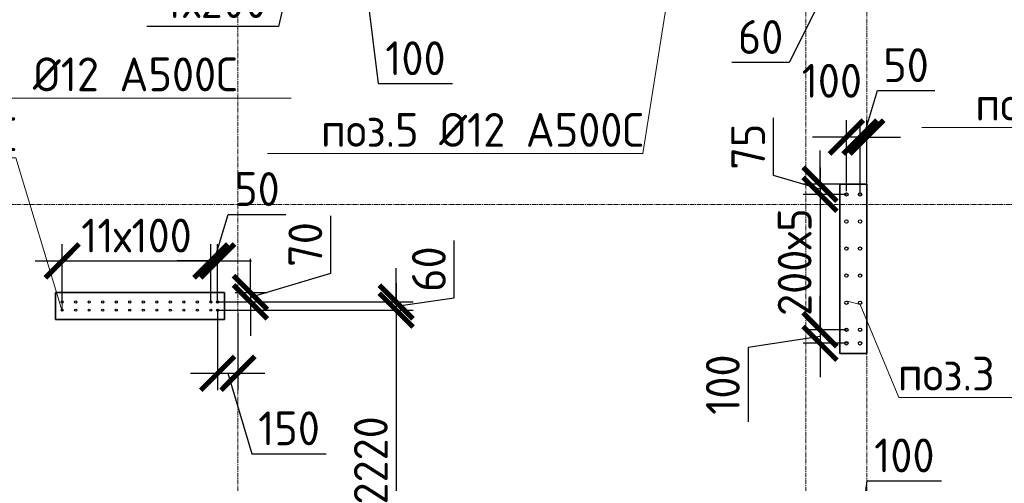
# Model space of a CAD drawing. Header units: millimetres. Extents: x 349531 to 1063351, y -131924 to 96186.
# Tile 193 of 230: x 980495 to 987777, y 47502 to 50927. Entities that reach past the tile are written whole.
import ezdxf
from ezdxf import colors
from ezdxf.entities.mleader import LeaderData, LeaderLine
from ezdxf.math import Vec2, Vec3

# ---------------------------------------------------------------- set-up
doc = ezdxf.new("R2010")
doc.units = ezdxf.units.MM
doc.linetypes.add('______5', pattern=[1100, 800, -100, 100, -100])
doc.linetypes.add('осевая', pattern=[50.8, 31.75, -6.35, 6.35, -6.35])
for name, color, linetype, lineweight in [('1 Стены', 3, 'Continuous', 30), ('Конструкции 0.5', 5, 'Continuous', 50), ('Оси', 40, '______5', 18), ('подоснова', 151, 'Continuous', 5), ('РАЗМЕРЫ', 1, 'Continuous', 9)]:
    doc.layers.add(name, color=color, linetype=linetype, lineweight=lineweight)
doc.layers.add('Колонна_ бетон', color=7, linetype='Continuous', lineweight=50, true_color=0xb4b496)
doc.styles.add('GOST-2.304_Type-B', font='GOST_Common.ttf')
doc.dimstyles.new('СПДС', dxfattribs={"dimscale": 100, "dimtxt": 2.5, "dimasz": 2.5, "dimexe": 1.25, "dimexo": 0, "dimtad": 1, "dimdec": 0, "dimtxsty": 'GOST-2.304_Type-B', "dimblk": 'ARCHTICK', "dimcen": 2.5, "dimdle": 2, "dimadec": 0, "dimazin": 2, "dimtfac": 0.75, "dimtdec": 0, "dimtmove": 1, "dimatfit": 3, "dimfxl": 1, "dimtolj": 1, "dimarcsym": 1})

# ---------------------------------------------------------------- blocks, each defined once
blk = doc.blocks.new('_ArchTick')
at = {"color": 0, "linetype": 'ByBlock', "const_width": 0.15}
blk.add_lwpolyline([(-0.5, -0.5), (0.5, 0.5)], dxfattribs=at)
blk = doc.blocks.new('*D57')
at = {"layer": 'DEFPOINTS', "color": 0, "transparency": 16777216}
for p in [(981909.4, 49144.9), (980809.4, 48841.7, -360), (981909.4, 48841.7, -360)]:
    blk.add_point(p, dxfattribs=at)
at = {"layer": 'РАЗМЕРЫ', "color": 0, "lineweight": -2, "transparency": 16777216}
for p, q in [((980809.4, 48841.7), (980809.4, 49269.9)), ((981909.4, 48841.7), (981909.4, 49269.9)), ((980609.4, 49144.9), (982109.4, 49144.9))]:
    blk.add_line(p, q, dxfattribs=at)
at = {"layer": 'РАЗМЕРЫ', "color": 0, "lineweight": -2, "transparency": 16777216, "xscale": 250, "yscale": 250, "zscale": 250, "rotation": 180}
blk.add_blockref('_ArchTick', (980809.4, 49144.9), dxfattribs=at)
at = {"layer": 'РАЗМЕРЫ', "color": 0, "lineweight": -2, "transparency": 16777216, "xscale": 250, "yscale": 250, "zscale": 250}
blk.add_blockref('_ArchTick', (981909.4, 49144.9), dxfattribs=at)
at = {"layer": 'РАЗМЕРЫ', "color": 0, "transparency": 16777216, "insert": (981359.4, 49332.4), "char_height": 250, "attachment_point": 5, "style": 'GOST-2.304_Type-B'}
blk.add_mtext('\\A1;11х100', dxfattribs=at)
blk = doc.blocks.new('*D58')
at = {"layer": 'DEFPOINTS', "color": 0, "transparency": 16777216}
for p in [(981959.4, 49144.9), (981909.4, 48869.4), (981959.4, 48841.7, -360)]:
    blk.add_point(p, dxfattribs=at)
at = {"layer": 'РАЗМЕРЫ', "color": 0, "lineweight": -2, "transparency": 16777216}
for p, q in [((981934.4, 49144.9), (982037.5, 49488.7)), ((982037.5, 49488.7), (982462.5, 49488.7)), ((981909.4, 48869.4), (981909.4, 49269.9)), ((981959.4, 48841.7), (981959.4, 49269.9)), ((981909.4, 49144.9), (981659.4, 49144.9)), ((981909.4, 49144.9), (981959.4, 49144.9)), ((981909.4, 49144.9), (981959.4, 49144.9)), ((981959.4, 49144.9), (982209.4, 49144.9))]:
    blk.add_line(p, q, dxfattribs=at)
at = {"layer": 'РАЗМЕРЫ', "color": 0, "lineweight": -2, "transparency": 16777216, "xscale": 250, "yscale": 250, "zscale": 250}
blk.add_blockref('_ArchTick', (981909.4, 49144.9), dxfattribs=at)
at = {"layer": 'РАЗМЕРЫ', "color": 0, "lineweight": -2, "transparency": 16777216, "xscale": 250, "yscale": 250, "zscale": 250, "rotation": 180}
blk.add_blockref('_ArchTick', (981959.4, 49144.9), dxfattribs=at)
at = {"layer": 'РАЗМЕРЫ', "color": 0, "transparency": 16777216, "insert": (982250, 49676.2), "char_height": 250, "attachment_point": 5, "style": 'GOST-2.304_Type-B'}
blk.add_mtext('\\A1;50', dxfattribs=at)
blk = doc.blocks.new('*D59')
at = {"layer": 'DEFPOINTS', "color": 0, "transparency": 16777216}
for p in [(982088.4, 48911.4), (981959.4, 48841.7), (982201.6, 48841.7)]:
    blk.add_point(p, dxfattribs=at)
at = {"layer": 'РАЗМЕРЫ', "color": 0, "lineweight": -2, "transparency": 16777216}
for p, q in [((982795.4, 49054.7), (982795.4, 49478.5)), ((982201.6, 48911.4), (982201.6, 49161.4)), ((982201.6, 48876.5), (982795.4, 49054.7)), ((982088.4, 48911.4), (982326.6, 48911.4)), ((982201.6, 48911.4), (982201.6, 48841.7)), ((982201.6, 48911.4), (982201.6, 48841.7)), ((981959.4, 48841.7), (982326.6, 48841.7)), ((982201.6, 48841.7), (982201.6, 48591.7))]:
    blk.add_line(p, q, dxfattribs=at)
at = {"layer": 'РАЗМЕРЫ', "color": 0, "lineweight": -2, "transparency": 16777216, "xscale": 250, "yscale": 250, "zscale": 250}
for p, rotation in [((982201.6, 48911.4), 270), ((982201.6, 48841.7), 90)]:
    blk.add_blockref('_ArchTick', p, dxfattribs=dict(at, rotation=rotation))
at = {"layer": 'РАЗМЕРЫ', "color": 0, "transparency": 16777216, "insert": (982607.9, 49266.6), "char_height": 250, "attachment_point": 5, "rotation": 90, "style": 'GOST-2.304_Type-B'}
blk.add_mtext('\\A1;70', dxfattribs=at)
blk = doc.blocks.new('*D60')
at = {"layer": 'DEFPOINTS', "color": 0, "transparency": 16777216}
for p in [(982036.8, 48841.7), (981959.4, 48781.4, -360), (983279.5, 48781.4)]:
    blk.add_point(p, dxfattribs=at)
at = {"layer": 'РАЗМЕРЫ', "color": 0, "lineweight": -2, "transparency": 16777216}
for p, q in [((983709, 48872.1), (983709, 49297.1)), ((983279.5, 48841.7), (983279.5, 49091.7)), ((983279.5, 48811.5), (983709, 48872.1)), ((982036.8, 48841.7), (983404.5, 48841.7)), ((983279.5, 48841.7), (983279.5, 48781.4)), ((983279.5, 48841.7), (983279.5, 48781.4)), ((981959.4, 48781.4), (983404.5, 48781.4)), ((983279.5, 48781.4), (983279.5, 48531.4))]:
    blk.add_line(p, q, dxfattribs=at)
at = {"layer": 'РАЗМЕРЫ', "color": 0, "lineweight": -2, "transparency": 16777216, "xscale": 250, "yscale": 250, "zscale": 250}
for p, rotation in [((983279.5, 48841.7), 270), ((983279.5, 48781.4), 90)]:
    blk.add_blockref('_ArchTick', p, dxfattribs=dict(at, rotation=rotation))
at = {"layer": 'РАЗМЕРЫ', "color": 0, "transparency": 16777216, "insert": (983521.5, 49084.6), "char_height": 250, "attachment_point": 5, "rotation": 90, "style": 'GOST-2.304_Type-B'}
blk.add_mtext('\\A1;60', dxfattribs=at)
blk = doc.blocks.new('_None')
blk = doc.blocks.new('*D61')
at = {"layer": 'DEFPOINTS', "color": 0, "transparency": 16777216}
for p in [(981959.4, 48781.4), (982109.2, 48763.7), (982109.2, 48314.7)]:
    blk.add_point(p, dxfattribs=at)
at = {"layer": 'РАЗМЕРЫ', "color": 0, "lineweight": -2, "transparency": 16777216}
for p, q in [((981959.4, 48781.4), (981959.4, 48189.7)), ((982109.2, 48763.7), (982109.2, 48189.7)), ((981759.4, 48314.7), (982309.2, 48314.7)), ((982034.3, 48314.7), (982212.4, 47720.9)), ((982212.4, 47720.9), (982762.4, 47720.9))]:
    blk.add_line(p, q, dxfattribs=at)
at = {"layer": 'РАЗМЕРЫ', "color": 0, "lineweight": -2, "transparency": 16777216, "xscale": 250, "yscale": 250, "zscale": 250, "rotation": 180}
blk.add_blockref('_ArchTick', (981959.4, 48314.7), dxfattribs=at)
at = {"layer": 'РАЗМЕРЫ', "color": 0, "lineweight": -2, "transparency": 16777216, "xscale": 250, "yscale": 250, "zscale": 250}
blk.add_blockref('_ArchTick', (982109.2, 48314.7), dxfattribs=at)
at = {"layer": 'РАЗМЕРЫ', "color": 0, "transparency": 16777216, "insert": (982487.4, 47908.4), "char_height": 250, "attachment_point": 5, "style": 'GOST-2.304_Type-B'}
blk.add_mtext('\\A1;150', dxfattribs=at)
blk = doc.blocks.new('*D62')
at = {"layer": 'DEFPOINTS', "color": 0, "transparency": 16777216}
for p in [(981959.4, 48781.4), (981898.9, 46561.4), (983279.5, 46561.4)]:
    blk.add_point(p, dxfattribs=at)
at = {"layer": 'РАЗМЕРЫ', "color": 0, "lineweight": -2, "transparency": 16777216}
for p, q in [((983279.5, 48981.4), (983279.5, 46361.4)), ((981959.4, 48781.4), (983404.5, 48781.4)), ((981898.9, 46561.4), (983404.5, 46561.4))]:
    blk.add_line(p, q, dxfattribs=at)
at = {"layer": 'РАЗМЕРЫ', "color": 0, "lineweight": -2, "transparency": 16777216, "xscale": 250, "yscale": 250, "zscale": 250}
for p, rotation in [((983279.5, 48781.4), 90), ((983279.5, 46561.4), 270)]:
    blk.add_blockref('_ArchTick', p, dxfattribs=dict(at, rotation=rotation))
at = {"layer": 'РАЗМЕРЫ', "color": 0, "transparency": 16777216, "insert": (983092, 47671.4), "char_height": 250, "attachment_point": 5, "rotation": 90, "style": 'GOST-2.304_Type-B'}
blk.add_mtext('\\A1;2220', dxfattribs=at)
blk = doc.blocks.new('*D81')
at = {"layer": 'DEFPOINTS', "color": 0, "transparency": 16777216}
for p in [(986622.4, 49711.4, -360), (986413.7, 49636.4), (986609.3, 49636.4, -360)]:
    blk.add_point(p, dxfattribs=at)
at = {"layer": 'РАЗМЕРЫ', "color": 0, "lineweight": -2, "transparency": 16777216}
for p, q in [((986069.9, 49777), (986069.9, 50200.9)), ((986413.7, 49711.4), (986413.7, 49961.4)), ((986413.7, 49673.9), (986069.9, 49777)), ((986622.4, 49711.4), (986288.7, 49711.4)), ((986413.7, 49711.4), (986413.7, 49636.4)), ((986413.7, 49711.4), (986413.7, 49636.4)), ((986609.3, 49636.4), (986288.7, 49636.4)), ((986413.7, 49636.4), (986413.7, 49386.4))]:
    blk.add_line(p, q, dxfattribs=at)
at = {"layer": 'РАЗМЕРЫ', "color": 0, "lineweight": -2, "transparency": 16777216, "xscale": 250, "yscale": 250, "zscale": 250}
for p, rotation in [((986413.7, 49711.4), 270), ((986413.7, 49636.4), 90)]:
    blk.add_blockref('_ArchTick', p, dxfattribs=dict(at, rotation=rotation))
at = {"layer": 'РАЗМЕРЫ', "color": 0, "transparency": 16777216, "insert": (985882.4, 49988.9), "char_height": 250, "attachment_point": 5, "rotation": 90, "style": 'GOST-2.304_Type-B'}
blk.add_mtext('\\A1;75', dxfattribs=at)
blk = doc.blocks.new('*D82')
at = {"layer": 'DEFPOINTS', "color": 0, "transparency": 16777216}
for p in [(986609.3, 49636.4, -360), (986413.7, 48636.4), (986609.3, 48636.4, -360)]:
    blk.add_point(p, dxfattribs=at)
at = {"layer": 'РАЗМЕРЫ', "color": 0, "lineweight": -2, "transparency": 16777216}
for p, q in [((986413.7, 49836.4), (986413.7, 48436.4)), ((986609.3, 49636.4), (986288.7, 49636.4)), ((986609.3, 48636.4), (986288.7, 48636.4))]:
    blk.add_line(p, q, dxfattribs=at)
at = {"layer": 'РАЗМЕРЫ', "color": 0, "lineweight": -2, "transparency": 16777216, "xscale": 250, "yscale": 250, "zscale": 250}
for p, rotation in [((986413.7, 49636.4), 90), ((986413.7, 48636.4), 270)]:
    blk.add_blockref('_ArchTick', p, dxfattribs=dict(at, rotation=rotation))
at = {"layer": 'РАЗМЕРЫ', "color": 0, "transparency": 16777216, "insert": (986226.2, 49136.4), "char_height": 250, "attachment_point": 5, "rotation": 90, "style": 'GOST-2.304_Type-B'}
blk.add_mtext('\\A1;200х5', dxfattribs=at)
blk = doc.blocks.new('*D83')
at = {"layer": 'DEFPOINTS', "color": 0, "transparency": 16777216}
for p in [(986609.3, 48636.4, -360), (986413.7, 48536.4), (986609.3, 48536.4, -360)]:
    blk.add_point(p, dxfattribs=at)
at = {"layer": 'РАЗМЕРЫ', "color": 0, "lineweight": -2, "transparency": 16777216}
for p, q in [((986413.7, 48636.4), (986413.7, 48886.4)), ((986413.7, 48586.4), (985882.4, 48506.3)), ((986609.3, 48636.4), (986288.7, 48636.4)), ((986413.7, 48636.4), (986413.7, 48536.4)), ((986413.7, 48636.4), (986413.7, 48536.4)), ((985882.4, 48506.3), (985882.4, 47956.3)), ((986609.3, 48536.4), (986288.7, 48536.4)), ((986413.7, 48536.4), (986413.7, 48286.4))]:
    blk.add_line(p, q, dxfattribs=at)
at = {"layer": 'РАЗМЕРЫ', "color": 0, "lineweight": -2, "transparency": 16777216, "xscale": 250, "yscale": 250, "zscale": 250}
for p, rotation in [((986413.7, 48636.4), 270), ((986413.7, 48536.4), 90)]:
    blk.add_blockref('_ArchTick', p, dxfattribs=dict(at, rotation=rotation))
at = {"layer": 'РАЗМЕРЫ', "color": 0, "transparency": 16777216, "insert": (985694.9, 48231.3), "char_height": 250, "attachment_point": 5, "rotation": 90, "style": 'GOST-2.304_Type-B'}
blk.add_mtext('\\A1;100', dxfattribs=at)
blk = doc.blocks.new('*D84')
at = {"layer": 'DEFPOINTS', "color": 0, "transparency": 16777216}
for p in [(986709.7, 50060), (986759.3, 49711.4, -360), (986709.7, 49636.4, -360)]:
    blk.add_point(p, dxfattribs=at)
at = {"layer": 'РАЗМЕРЫ', "color": 0, "lineweight": -2, "transparency": 16777216}
for p, q in [((986734.5, 50060), (986837.6, 50403.8)), ((986837.6, 50403.8), (987262.6, 50403.8)), ((986709.7, 49636.4), (986709.7, 50185)), ((986759.3, 49711.4), (986759.3, 50185)), ((986709.7, 50060), (986459.7, 50060)), ((986759.3, 50060), (986709.7, 50060)), ((986759.3, 50060), (986709.7, 50060)), ((986759.3, 50060), (987009.3, 50060))]:
    blk.add_line(p, q, dxfattribs=at)
at = {"layer": 'РАЗМЕРЫ', "color": 0, "lineweight": -2, "transparency": 16777216, "xscale": 250, "yscale": 250, "zscale": 250}
blk.add_blockref('_ArchTick', (986709.7, 50060), dxfattribs=at)
at = {"layer": 'РАЗМЕРЫ', "color": 0, "lineweight": -2, "transparency": 16777216, "xscale": 250, "yscale": 250, "zscale": 250, "rotation": 180}
blk.add_blockref('_ArchTick', (986759.3, 50060), dxfattribs=at)
at = {"layer": 'РАЗМЕРЫ', "color": 0, "transparency": 16777216, "insert": (987050.1, 50591.3), "char_height": 250, "attachment_point": 5, "style": 'GOST-2.304_Type-B'}
blk.add_mtext('\\A1;50', dxfattribs=at)
blk = doc.blocks.new('*D85')
at = {"layer": 'DEFPOINTS', "color": 0, "transparency": 16777216}
for p in [(986609.3, 50060), (986609.3, 49661.4, -360), (986709.7, 49636.4, -360)]:
    blk.add_point(p, dxfattribs=at)
at = {"layer": 'РАЗМЕРЫ', "color": 0, "lineweight": -2, "transparency": 16777216}
for p, q in [((986609.3, 49661.4), (986609.3, 50185)), ((986709.7, 49636.4), (986709.7, 50185)), ((986609.3, 50060), (986359.3, 50060)), ((986709.7, 50060), (986609.3, 50060)), ((986709.7, 50060), (986959.7, 50060))]:
    blk.add_line(p, q, dxfattribs=at)
at = {"layer": 'РАЗМЕРЫ', "color": 0, "lineweight": -2, "transparency": 16777216, "xscale": 250, "yscale": 250, "zscale": 250}
blk.add_blockref('_ArchTick', (986609.3, 50060), dxfattribs=at)
at = {"layer": 'РАЗМЕРЫ', "color": 0, "lineweight": -2, "transparency": 16777216, "xscale": 250, "yscale": 250, "zscale": 250, "rotation": 180}
blk.add_blockref('_ArchTick', (986709.7, 50060), dxfattribs=at)
at = {"layer": 'РАЗМЕРЫ', "color": 0, "transparency": 16777216, "insert": (986501.3, 50475.5), "char_height": 250, "attachment_point": 5, "style": 'GOST-2.304_Type-B'}
blk.add_mtext('\\A1;100', dxfattribs=at)
blk = doc.blocks.new('*D262')
at = {"layer": 'DEFPOINTS', "color": 0, "transparency": 16777216}
for p in [(982959.2, 52731.4, -360), (983059.2, 52731.4, -360), (982959.2, 51558)]:
    blk.add_point(p, dxfattribs=at)
at = {"layer": 'РАЗМЕРЫ', "color": 0, "lineweight": -2, "transparency": 16777216}
for p, q in [((982959.2, 52731.4), (982959.2, 51433)), ((983059.2, 52731.4), (983059.2, 51433)), ((982959.2, 51558), (982709.2, 51558)), ((983059.2, 51558), (982959.2, 51558)), ((983059.2, 51558), (982959.2, 51558)), ((983009.2, 51558), (983147, 50454.6)), ((983059.2, 51558), (983309.2, 51558)), ((983147, 50454.6), (983697, 50454.6))]:
    blk.add_line(p, q, dxfattribs=at)
at = {"layer": 'РАЗМЕРЫ', "color": 0, "lineweight": -2, "transparency": 16777216, "xscale": 250, "yscale": 250, "zscale": 250}
blk.add_blockref('_ArchTick', (982959.2, 51558), dxfattribs=at)
at = {"layer": 'РАЗМЕРЫ', "color": 0, "lineweight": -2, "transparency": 16777216, "xscale": 250, "yscale": 250, "zscale": 250, "rotation": 180}
blk.add_blockref('_ArchTick', (983059.2, 51558), dxfattribs=at)
at = {"layer": 'РАЗМЕРЫ', "color": 0, "transparency": 16777216, "insert": (983422, 50642.1), "char_height": 250, "attachment_point": 5, "style": 'GOST-2.304_Type-B'}
blk.add_mtext('\\A1;100', dxfattribs=at)
blk = doc.blocks.new('*D263')
at = {"layer": 'DEFPOINTS', "color": 0, "transparency": 16777216}
for p in [(982159.2, 52731.4, -360), (982959.2, 52731.4, -360), (982159.2, 51558)]:
    blk.add_point(p, dxfattribs=at)
at = {"layer": 'РАЗМЕРЫ', "color": 0, "lineweight": -2, "transparency": 16777216}
for p, q in [((982159.2, 52731.4), (982159.2, 51433)), ((982959.2, 52731.4), (982959.2, 51433)), ((983159.2, 51558), (981959.2, 51558)), ((982559.2, 51558), (982410.4, 50877.1)), ((982410.4, 50877.1), (981435.4, 50877.1))]:
    blk.add_line(p, q, dxfattribs=at)
at = {"layer": 'РАЗМЕРЫ', "color": 0, "lineweight": -2, "transparency": 16777216, "xscale": 250, "yscale": 250, "zscale": 250, "rotation": 180}
blk.add_blockref('_ArchTick', (982159.2, 51558), dxfattribs=at)
at = {"layer": 'РАЗМЕРЫ', "color": 0, "lineweight": -2, "transparency": 16777216, "xscale": 250, "yscale": 250, "zscale": 250}
blk.add_blockref('_ArchTick', (982959.2, 51558), dxfattribs=at)
at = {"layer": 'РАЗМЕРЫ', "color": 0, "transparency": 16777216, "insert": (981922.9, 51064.6), "char_height": 250, "attachment_point": 5, "style": 'GOST-2.304_Type-B'}
blk.add_mtext('\\A1;4х200', dxfattribs=at)
blk = doc.blocks.new('*D275')
at = {"layer": 'DEFPOINTS', "color": 0, "transparency": 16777216}
for p in [(986629.2, 51711.4), (986689.5, 51711.4), (986689.5, 51558)]:
    blk.add_point(p, dxfattribs=at)
at = {"layer": 'РАЗМЕРЫ', "color": 0, "lineweight": -2, "transparency": 16777216}
for p, q in [((986629.2, 51711.4), (986629.2, 51433)), ((986689.5, 51711.4), (986689.5, 51433)), ((986659.4, 51558), (986186.6, 50611.6)), ((986629.2, 51558), (986379.2, 51558)), ((986629.2, 51558), (986689.5, 51558)), ((986629.2, 51558), (986689.5, 51558)), ((986689.5, 51558), (986939.5, 51558)), ((986186.6, 50611.6), (985761.6, 50611.6))]:
    blk.add_line(p, q, dxfattribs=at)
at = {"layer": 'РАЗМЕРЫ', "color": 0, "lineweight": -2, "transparency": 16777216, "xscale": 250, "yscale": 250, "zscale": 250}
blk.add_blockref('_ArchTick', (986629.2, 51558), dxfattribs=at)
at = {"layer": 'РАЗМЕРЫ', "color": 0, "lineweight": -2, "transparency": 16777216, "xscale": 250, "yscale": 250, "zscale": 250, "rotation": 180}
blk.add_blockref('_ArchTick', (986689.5, 51558), dxfattribs=at)
at = {"layer": 'РАЗМЕРЫ', "color": 0, "transparency": 16777216, "insert": (985974.1, 50799.1), "char_height": 250, "attachment_point": 5, "style": 'GOST-2.304_Type-B'}
blk.add_mtext('\\A1;60', dxfattribs=at)
blk = doc.blocks.new('*D422')
at = {"layer": 'DEFPOINTS', "color": 0, "transparency": 16777216}
for p in [(986609.2, 46728.6), (986709.5, 46461.3), (986609.2, 46436.3, -360)]:
    blk.add_point(p, dxfattribs=at)
at = {"layer": 'РАЗМЕРЫ', "color": 0, "lineweight": -2, "transparency": 16777216}
for p, q in [((986659.4, 46728.6), (986762.5, 47520.7)), ((986762.5, 47520.7), (987312.5, 47520.7)), ((986609.2, 46436.3), (986609.2, 46853.6)), ((986709.5, 46461.3), (986709.5, 46853.6)), ((986609.2, 46728.6), (986359.2, 46728.6)), ((986709.5, 46728.6), (986609.2, 46728.6)), ((986709.5, 46728.6), (986609.2, 46728.6)), ((986709.5, 46728.6), (986959.5, 46728.6))]:
    blk.add_line(p, q, dxfattribs=at)
at = {"layer": 'РАЗМЕРЫ', "color": 0, "lineweight": -2, "transparency": 16777216, "xscale": 250, "yscale": 250, "zscale": 250}
blk.add_blockref('_ArchTick', (986609.2, 46728.6), dxfattribs=at)
at = {"layer": 'РАЗМЕРЫ', "color": 0, "lineweight": -2, "transparency": 16777216, "xscale": 250, "yscale": 250, "zscale": 250, "rotation": 180}
blk.add_blockref('_ArchTick', (986709.5, 46728.6), dxfattribs=at)
at = {"layer": 'РАЗМЕРЫ', "color": 0, "transparency": 16777216, "insert": (987037.5, 47708.2), "char_height": 250, "attachment_point": 5, "style": 'GOST-2.304_Type-B'}
blk.add_mtext('\\A1;100', dxfattribs=at)
blk = doc.blocks.new('оси2')
at = {"layer": 'Оси', "color": 16, "linetype": 'осевая', "lineweight": 0, "transparency": 33554687}
for p, q in [((987745.5, 5465.4), (987745.5, -20739.3)), ((991945.5, 4955.2), (991945.5, -20287.7)), ((992395.5, 4955.2), (992395.5, -20293.6)), ((979200, -1392.9), (1032582.1, -1392.9))]:
    blk.add_line(p, q, dxfattribs=at)
blk = doc.blocks.new('стены техподполья')
at = {"layer": 'Колонна_ бетон', "color": 180, "linetype": 'Continuous', "lineweight": 35, "transparency": 33554687}
for p, q in [((465685.8, -3593.6), (465485.8, -3593.6)), ((465485.8, -3593.6), (465485.8, -3593.6)), ((465485.8, -3593.6), (465485.8, -4843.6)), ((465685.8, -3593.6), (465685.8, -3593.6)), ((465685.8, -4843.6), (465685.8, -3593.6)), ((459685.8, -4393.6), (459685.8, -4393.6)), ((459685.8, -4393.6), (459685.8, -4593.6)), ((459685.8, -4393.6), (460935.8, -4393.6)), ((460935.8, -4393.6), (460935.8, -4393.6)), ((460935.8, -4393.6), (460935.8, -4593.6)), ((459685.8, -4593.6), (459685.8, -4593.6)), ((459685.8, -4593.6), (460935.8, -4593.6)), ((460935.8, -4593.6), (460935.8, -4593.6)), ((465485.8, -4843.6), (465685.8, -4843.6)), ((465485.8, -4843.6), (465485.8, -4843.6)), ((465685.8, -4843.6), (465685.8, -4843.6))]:
    blk.add_line(p, q, dxfattribs=at)

msp = doc.modelspace()

# ---------------------------------------------------------------- linework, layer by layer
at = {"layer": '1 Стены', "color": 252, "lineweight": 0, "true_color": 0x939598}
for p, q in [((986559.3, 49711.4, -360), (986759.3, 49711.4, -360)), ((986559.3, 48461.4, -360), (986559.3, 49711.4, -360)), ((986759.3, 49711.4, -360), (986759.3, 48461.4, -360)), ((980759.4, 48911.4, -360), (982009.3, 48911.4, -360)), ((980759.4, 48711.4, -360), (980759.4, 48911.4, -360)), ((982009.3, 48911.4, -360), (982009.3, 48711.4, -360)), ((982009.3, 48711.4, -360), (980759.4, 48711.4, -360)), ((986759.3, 48461.4, -360), (986559.3, 48461.4, -360))]:
    msp.add_line(p, q, dxfattribs=at)
at = {"layer": 'РАЗМЕРЫ', "color": 1, "linetype": 'Continuous', "lineweight": 30}
for centre in [(986609.3, 49636.4, -360), (986709.7, 49636.4, -360), (986609.3, 49436.4, -360), (986709.7, 49436.4, -360), (986609.3, 49236.4, -360), (986709.7, 49236.4, -360), (986609.3, 49036.4, -360), (986709.7, 49036.4, -360), (986609.3, 48836.4, -360), (986709.7, 48836.4, -360), (986609.3, 48636.4, -360), (986709.7, 48636.4, -360), (986609.3, 48536.4, -360), (986709.7, 48536.4, -360)]:
    msp.add_circle(centre, 12.5, dxfattribs=at)
at = {"layer": 'РАЗМЕРЫ', "color": 4, "linetype": 'Continuous', "lineweight": 30}
for centre in [(980809.4, 48841.7, -360), (980809.4, 48781.4, -360), (980909.4, 48841.7, -360), (980909.4, 48781.4, -360), (981009.4, 48841.7, -360), (981009.4, 48781.4, -360), (981109.4, 48841.7, -360), (981109.4, 48781.4, -360), (981209.4, 48841.7, -360), (981209.4, 48781.4, -360), (981309.4, 48841.7, -360), (981309.4, 48781.4, -360), (981409.4, 48841.7, -360), (981409.4, 48781.4, -360), (981509.4, 48841.7, -360), (981509.4, 48781.4, -360), (981609.4, 48841.7, -360), (981609.4, 48781.4, -360), (981709.4, 48841.7, -360), (981709.4, 48781.4, -360), (981809.4, 48841.7, -360), (981809.4, 48781.4, -360), (981909.4, 48841.7, -360), (981909.4, 48781.4, -360), (981959.4, 48841.7, -360), (981959.4, 48781.4, -360)]:
    msp.add_circle(centre, 8, dxfattribs=at)

# ---------------------------------------------------------------- block references
at = {"layer": 'Конструкции 0.5'}
msp.add_blockref('стены техподполья', (521073.4, 53304.9, 360), dxfattribs=at)
at = {"layer": 'РАЗМЕРЫ'}
msp.add_blockref('оси2', (-5636.2, 50954.2, -360), dxfattribs=at)

# ---------------------------------------------------------------- dimensions: what is measured, and where the dimension line sits
dim = msp.add_linear_dim(base=(982159.2, 51558), p1=(982959.2, 52731.4, -360), p2=(982159.2, 52731.4, -360), text='4х200', dimstyle='СПДС', dxfattribs=at)
dim.commit()
dim.dimension.update_dxf_attribs({"geometry": '*D263', "text_midpoint": (982347.9, 50877.1), "dimtype": 160})
for base, p1, p2, picture, middle in [((982959.2, 51558), (983059.2, 52731.4, -360), (982959.2, 52731.4, -360), '*D262', (983209.5, 50454.6)), ((986689.5, 51558), (986629.2, 51711.4), (986689.5, 51711.4), '*D275', (986124.1, 50611.6)), ((986609.3, 50060), (986709.7, 49636.4, -360), (986609.3, 49661.4, -360), '*D85', (986501.3, 50288)), ((986609.2, 46728.6), (986709.5, 46461.3), (986609.2, 46436.3, -360), '*D422', (986825, 47520.7))]:
    dim = msp.add_linear_dim(base=base, p1=p1, p2=p2, dimstyle='СПДС', dxfattribs=at)
    dim.commit()
    dim.dimension.update_dxf_attribs({"geometry": picture, "text_midpoint": middle, "dimtype": 160})
for base, p1, p2, picture, middle in [((986709.7, 50060), (986759.3, 49711.4, -360), (986709.7, 49636.4, -360), '*D84', (986900.1, 50591.3)), ((981959.4, 49144.9), (981909.4, 48869.4), (981959.4, 48841.7, -360), '*D58', (982100, 49676.2)), ((982109.2, 48314.7), (981959.4, 48781.4), (982109.2, 48763.7), '*D61', (982274.9, 47908.4))]:
    dim = msp.add_linear_dim(base=base, p1=p1, p2=p2, dimstyle='СПДС', dxfattribs=at)
    dim.commit()
    dim.dimension.update_dxf_attribs({"geometry": picture, "text_midpoint": middle})
for base, p1, p2, picture, middle in [((986413.7, 49636.4), (986622.4, 49711.4, -360), (986609.3, 49636.4, -360), '*D81', (985882.4, 49839.5)), ((982201.6, 48841.7), (982088.4, 48911.4), (981959.4, 48841.7), '*D59', (982607.9, 49117.2)), ((983279.5, 46561.4), (981959.4, 48781.4), (981898.9, 46561.4), '*D62', (983092, 47671.4))]:
    dim = msp.add_linear_dim(base=base, p1=p1, p2=p2, angle=90, dimstyle='СПДС', dxfattribs=at)
    dim.commit()
    dim.dimension.update_dxf_attribs({"geometry": picture, "text_midpoint": middle})
dim = msp.add_linear_dim(base=(986413.7, 48636.4), p1=(986609.3, 49636.4, -360), p2=(986609.3, 48636.4, -360), angle=90, text='200х5', dimstyle='СПДС', dxfattribs=at)
dim.commit()
dim.dimension.update_dxf_attribs({"geometry": '*D82', "text_midpoint": (986226.2, 49136.4)})
dim = msp.add_linear_dim(base=(981909.4, 49144.9), p1=(980809.4, 48841.7, -360), p2=(981909.4, 48841.7, -360), text='11х100', dimstyle='СПДС', dxfattribs=at)
dim.commit()
dim.dimension.update_dxf_attribs({"geometry": '*D57', "text_midpoint": (981359.4, 49332.4)})
for base, p1, p2, picture, middle in [((983279.5, 48781.4), (982036.8, 48841.7), (981959.4, 48781.4, -360), '*D60', (983709, 48934.6)), ((986413.7, 48536.4), (986609.3, 48636.4, -360), (986609.3, 48536.4, -360), '*D83', (985882.4, 48443.8))]:
    dim = msp.add_linear_dim(base=base, p1=p1, p2=p2, angle=90, dimstyle='СПДС', dxfattribs=at)
    dim.commit()
    dim.dimension.update_dxf_attribs({"geometry": picture, "text_midpoint": middle, "dimtype": 160})

# ---------------------------------------------------------------- leaders
at = {"layer": 'подоснова', "color": 4, "ltscale": 0.3}
ml = msp.add_multileader_mtext('Standard', dxfattribs=at)
ml.set_content('{\\C2;поз.5 %%C12 А500С }', color=4, style='GOST-2.304_Type-B')
ml.set_leader_properties(color=256, linetype='ByLayer', lineweight=15)
ml.set_arrow_properties(name='NONE')
ml.build(insert=Vec2(0, 0))
ml.multileader.update_dxf_attribs({"text_left_attachment_type": 6, "text_right_attachment_type": 6, "dogleg_length": 0.1, "arrow_head_size": 18})
ctx = ml.context
ctx.base_point, ctx.char_height, ctx.arrow_head_size, ctx.landing_gap_size, ctx.plane_origin = Vec3(979726.4, 50348.1, 360), 250, 18, 20, Vec3(986316.3, 51172.9, 360)
ctx.left_attachment, ctx.right_attachment, ctx.text_align_type = 6, 6, 1
notes = []
notes.append((ctx, [(1, (1, 1, 0), (979726.3, 50348.1, 360), (1, 0), 0.1, [(0, [(979939.5, 51558, 360)], 0, [])])]))
ctx.mtext.insert, ctx.mtext.width, ctx.mtext.alignment, ctx.mtext.flow_direction = Vec3(980913.3, 50648.1, 360), 4075.871, 2, 5
ml = msp.add_multileader_mtext('Standard', dxfattribs=at)
ml.set_content('{\\C2;поз.5 %%C12 А500С }', color=4, style='GOST-2.304_Type-B')
ml.set_leader_properties(color=256, linetype='ByLayer', lineweight=15)
ml.set_arrow_properties(name='NONE')
ml.build(insert=Vec2(0, 0))
ml.multileader.update_dxf_attribs({"text_left_attachment_type": 6, "text_right_attachment_type": 6, "dogleg_length": 0.1, "arrow_head_size": 18})
ctx = ml.context
ctx.base_point, ctx.char_height, ctx.arrow_head_size, ctx.landing_gap_size, ctx.plane_origin = Vec3(982730.9, 49937.9, 360), 250, 18, 20, Vec3(991735.9, 51173.9, 360)
ctx.left_attachment, ctx.right_attachment, ctx.text_align_type = 6, 6, 1
notes.append((ctx, [(0, (1, 1, 0), (985104.7, 49937.9, 360), (-1, 0), 0.1, [(0, [(985359.2, 51559, 360)], 0, [])])]))
ctx.mtext.insert, ctx.mtext.width, ctx.mtext.alignment, ctx.mtext.flow_direction = Vec3(983917.8, 50237.9, 360), 4075.871, 2, 5
ml = msp.add_multileader_mtext('Standard', dxfattribs=at)
ml.set_content('{\\C2;поз.5 %%C12 А500С }', color=4, style='GOST-2.304_Type-B')
ml.set_leader_properties(color=256, linetype='ByLayer', lineweight=15)
ml.set_arrow_properties(name='NONE')
ml.build(insert=Vec2(0, 0))
ml.multileader.update_dxf_attribs({"text_left_attachment_type": 6, "text_right_attachment_type": 6, "dogleg_length": 0.1, "arrow_head_size": 18})
ctx = ml.context
ctx.base_point, ctx.char_height, ctx.arrow_head_size, ctx.landing_gap_size, ctx.plane_origin = Vec3(987569.8, 50131.6, 360), 250, 18, 20, Vec3(995449.7, 51172.9, 360)
ctx.left_attachment, ctx.right_attachment, ctx.text_align_type = 6, 6, 1
notes.append((ctx, [(0, (1, 1, 0), (989943.6, 50131.6, 360), (-1, 0), 0.1, [(0, [(989073, 51558, 360)], 0, [])])]))
ctx.mtext.insert, ctx.mtext.width, ctx.mtext.alignment, ctx.mtext.flow_direction = Vec3(988756.7, 50431.6, 360), 4075.871, 2, 5
ml = msp.add_multileader_mtext('Standard', dxfattribs=at)
ml.set_content('{\\C2;поз.1 %%C16 А500С }', color=4, style='GOST-2.304_Type-B')
ml.set_leader_properties(color=256, linetype='ByLayer', lineweight=15)
ml.set_arrow_properties(name='NONE')
ml.build(insert=Vec2(0, 0))
ml.multileader.update_dxf_attribs({"text_left_attachment_type": 6, "text_right_attachment_type": 6, "dogleg_length": 0.1, "arrow_head_size": 18})
ctx = ml.context
ctx.base_point, ctx.char_height, ctx.arrow_head_size, ctx.landing_gap_size, ctx.plane_origin = Vec3(978142.3, 49905.5), 250, 18, 20, Vec3(985837.6, 51389.7)
ctx.left_attachment, ctx.right_attachment, ctx.text_align_type = 6, 6, 1
notes.append((ctx, [(0, (1, 1, 0), (980466.1, 49905.5), (-1, 0), 0.1, [(1, [(980810.6, 48833.8), (980809.4, 48773.4)], 0, [])])]))
ctx.mtext.insert, ctx.mtext.width, ctx.mtext.alignment, ctx.mtext.flow_direction = Vec3(979304.2, 50205.5), 4075.871, 2, 5
ml = msp.add_multileader_mtext('Standard', dxfattribs=at)
ml.set_content('{\\C2;поз.3 %%C25 А500С }', color=4, style='GOST-2.304_Type-B')
ml.set_leader_properties(color=256, linetype='ByLayer', lineweight=15)
ml.set_arrow_properties(name='NONE')
ml.build(insert=Vec2(0, 0))
ml.multileader.update_dxf_attribs({"text_left_attachment_type": 6, "text_right_attachment_type": 6, "dogleg_length": 0.1, "arrow_head_size": 18})
ctx = ml.context
ctx.base_point, ctx.char_height, ctx.arrow_head_size, ctx.landing_gap_size, ctx.plane_origin = Vec3(986996, 48137.3), 250, 18, 20, Vec3(991875.8, 49801.7)
ctx.left_attachment, ctx.right_attachment, ctx.text_align_type = 6, 6, 1
notes.append((ctx, [(1, (1, 1, 0), (986995.9, 48137.3), (1, 0), 0.1, [(1, [(986615.8, 48847.1), (986709.7, 48823.9)], 0, [])])]))
ctx.mtext.insert, ctx.mtext.width, ctx.mtext.alignment, ctx.mtext.flow_direction = Vec3(988207.8, 48437.3), 4075.871, 2, 5
for ctx, leaders in notes:
    for number, flags, end, landing, length, lines in leaders:
        leader = LeaderData()
        leader.index, (leader.has_last_leader_line, leader.has_dogleg_vector, leader.attachment_direction) = number, flags
        leader.last_leader_point, leader.dogleg_vector, leader.dogleg_length = Vec3(end), Vec3(landing), length
        for number, points, colour, breaks in lines:
            line = LeaderLine()
            line.index, line.vertices, line.color, line.breaks = number, Vec3.list(points), colors.encode_raw_color(colour), breaks
            leader.lines.append(line)
        ctx.leaders.append(leader)

doc.saveas('drawing.dxf')
